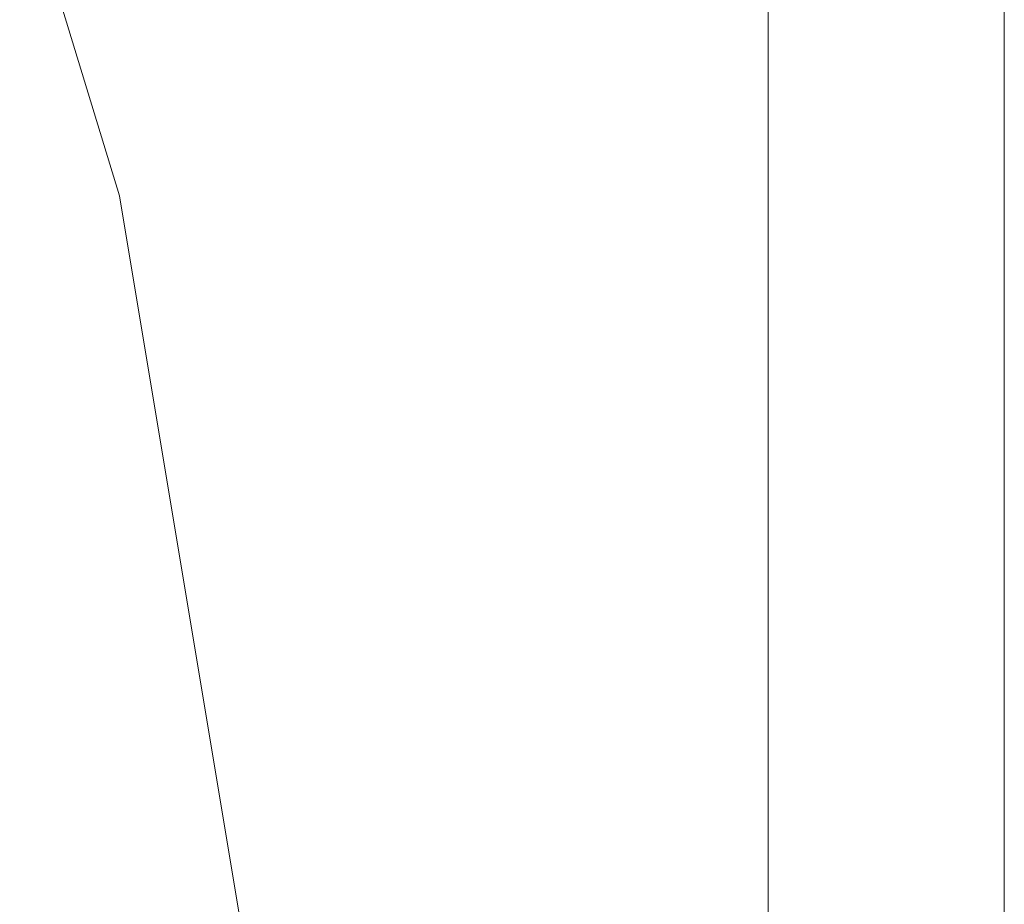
# Model space of a CAD drawing. Header units: millimetres. Extents: x 178516 to 426772, y -178579 to -115871.
# Tile 74 of 256: x 266935 to 267085, y -131324 to -131189. Entities that reach past the tile are written whole.
import ezdxf

# ---------------------------------------------------------------- set-up
doc = ezdxf.new("R2010")
doc.units = ezdxf.units.MM
doc.header["$MEASUREMENT"] = 0
doc.layers.get('0').update_dxf_attribs({"color": 252, "lineweight": 5})
doc.layers.add('G-IMPT_Nr_pióra__47', color=252, linetype='Continuous', lineweight=5)
doc.layers.add('P-SANR-FIXT_Nr_pióra__47', color=252, linetype='Continuous', lineweight=5)

# ---------------------------------------------------------------- blocks, each defined once
blk = doc.blocks.new('podkład 20251118')
at = {"layer": 'G-IMPT_Nr_pióra__47', "color": 252, "linetype": 'Continuous', "lineweight": 5}
for p, q in [((266904.2, -131066.71), (266949.94, -131216.09)), ((266949.94, -131216.09), (266976.27, -131374.11))]:
    blk.add_line(p, q, dxfattribs=at)
at = {"layer": 'P-SANR-FIXT_Nr_pióra__47', "color": 252, "linetype": 'Continuous', "lineweight": 5}
for p, q in [((267048.87, -131131.7), (267048.87, -131711.7)), ((267084.87, -131131.7), (267084.87, -131711.7)), ((267048.87, -131711.7), (267048.87, -131145.7)), ((267084.87, -131145.7), (267084.87, -131711.7))]:
    blk.add_line(p, q, dxfattribs=at)

msp = doc.modelspace()

# ---------------------------------------------------------------- block references
msp.add_blockref('podkład 20251118', (0, 0))

doc.saveas('drawing.dxf')
